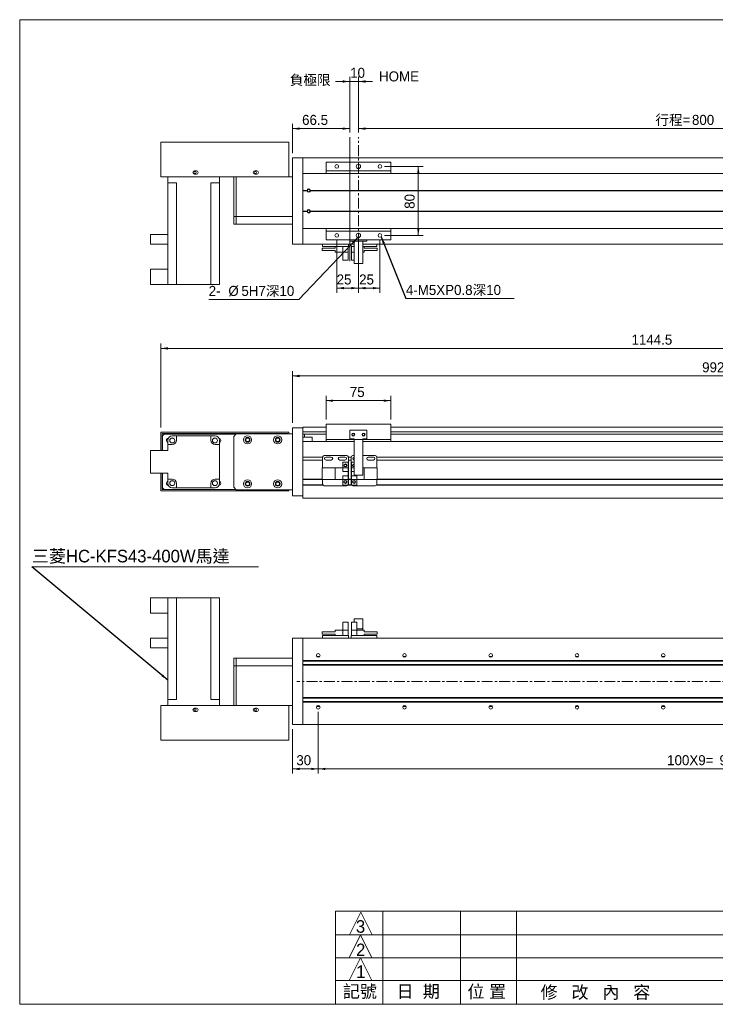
# Model space of a CAD drawing. Header units: millimetres. Extents: x 7 to 1627, y 5 to 1149.
# Tile 1 of 2: x 7 to 813, y 8 to 1149. Entities that reach past the tile are written whole.
import ezdxf

# ---------------------------------------------------------------- set-up
doc = ezdxf.new("R2010")
doc.units = ezdxf.units.MM
doc.linetypes.add('CENTERX2', pattern=[20.32, 12.7, -2.54, 2.54, -2.54])
doc.layers.add('BORDER', color=7, linetype='Continuous', lineweight=0)
doc.styles.add('SLDTEXTSTYLE0', font='swtxt.ttf', dxfattribs={"width": 0.993})
doc.styles.get("Standard").update_dxf_attribs({"font": 'swtxt.ttf'})
doc.dimstyles.new('SLDDIMSTYLE0', dxfattribs={"dimtxt": 11.379688, "dimasz": 8.25, "dimexe": 0, "dimexo": 0.0625, "dimgap": 2.844922, "dimtad": 1, "dimtoh": 1, "dimdec": 3, "dimzin": 12, "dimdsep": 46, "dimtxsty": 'SLDTEXTSTYLE0', "dimsah": 1, "dimcen": 0.09, "dimadec": 0, "dimazin": 0, "dimtfac": 1, "dimtdec": 3, "dimtofl": 0, "dimtmove": 0, "dimatfit": 3, "dimfxl": 0, "dimtolj": 1, "dimtzin": 12, "dimarcsym": 0})
doc.dimstyles.new('SLDDIMSTYLE1', dxfattribs={"dimtxt": 8.25, "dimasz": 8.25, "dimexe": 0, "dimexo": 0.0625, "dimgap": 2.0625, "dimtad": 0, "dimtih": 1, "dimtoh": 1, "dimdec": 0, "dimzin": 0, "dimdsep": 46, "dimtxsty": 'Standard', "dimsah": 1, "dimcen": 0.09, "dimadec": 0, "dimazin": 0, "dimtfac": 1, "dimtdec": 0, "dimtofl": 0, "dimtmove": 0, "dimatfit": 3, "dimfxl": 0, "dimtolj": 1, "dimtzin": 0, "dimarcsym": 0})

# ---------------------------------------------------------------- blocks, each defined once
blk = doc.blocks.new('*D2')
at = {"layer": 'BORDER'}
for p, q in [((361.8, 685.5), (361.8, 712.9)), ((436.8, 685.5), (436.8, 712.9)), ((361.8, 707.4), (436.8, 707.4))]:
    blk.add_line(p, q, dxfattribs=at)
for points in [[(361.8, 707.4), (370.1, 706), (370.1, 708.7)], [(436.8, 707.4), (428.6, 708.7), (428.6, 706)]]:
    blk.add_solid(points, dxfattribs=at)
at = {"layer": 'BORDER', "insert": (389.4, 723.2), "char_height": 11.64, "attachment_point": 1, "style": 'SLDTEXTSTYLE0'}
blk.add_mtext('75', dxfattribs=at)
blk = doc.blocks.new('*D3')
at = {"layer": 'BORDER'}
for p, q in [((322.8, 681.5), (322.8, 741.5)), ((322.8, 736), (1314.8, 736)), ((1314.8, 682.5), (1314.8, 741.5))]:
    blk.add_line(p, q, dxfattribs=at)
for points in [[(322.8, 736), (331.1, 734.6), (331.1, 737.4)], [(1314.8, 736), (1306.6, 737.4), (1306.6, 734.6)]]:
    blk.add_solid(points, dxfattribs=at)
at = {"layer": 'BORDER', "insert": (797.9, 751.9), "char_height": 11.64, "attachment_point": 1, "style": 'SLDTEXTSTYLE0'}
blk.add_mtext('992', dxfattribs=at)
blk = doc.blocks.new('*D4')
at = {"layer": 'BORDER'}
for p, q in [((170.3, 676.4), (170.3, 773.5)), ((1314.8, 768), (170.3, 768)), ((1314.8, 682.5), (1314.8, 773.5))]:
    blk.add_line(p, q, dxfattribs=at)
for points in [[(170.3, 768), (178.6, 766.6), (178.6, 769.4)], [(1314.8, 768), (1306.6, 769.4), (1306.6, 766.6)]]:
    blk.add_solid(points, dxfattribs=at)
at = {"layer": 'BORDER', "insert": (716, 783.9), "char_height": 11.64, "attachment_point": 1, "style": 'SLDTEXTSTYLE0'}
blk.add_mtext('1144.5', dxfattribs=at)
blk = doc.blocks.new('*D5')
at = {"layer": 'BORDER'}
for p, q in [((389.3, 1077.4), (372.8, 1077.4)), ((389.3, 1018.3), (389.3, 1082.9)), ((389.3, 1077.4), (399.3, 1077.4)), ((399.3, 1018.3), (399.3, 1082.9)), ((399.3, 1077.4), (415.8, 1077.4))]:
    blk.add_line(p, q, dxfattribs=at)
for points in [[(389.3, 1077.4), (381.1, 1078.8), (381.1, 1076)], [(399.3, 1077.4), (407.6, 1076), (407.6, 1078.8)]]:
    blk.add_solid(points, dxfattribs=at)
at = {"layer": 'BORDER', "insert": (389.8, 1093.3), "char_height": 11.64, "attachment_point": 1, "style": 'SLDTEXTSTYLE0'}
blk.add_mtext('10', dxfattribs=at)
blk = doc.blocks.new('*D6')
at = {"layer": 'BORDER'}
for p, q in [((322.8, 994.4), (322.8, 1028.3)), ((389.3, 1018.3), (389.3, 1028.3)), ((389.3, 1022.8), (322.8, 1022.8))]:
    blk.add_line(p, q, dxfattribs=at)
for points in [[(322.8, 1022.8), (331.1, 1021.4), (331.1, 1024.1)], [(389.3, 1022.8), (381.1, 1024.1), (381.1, 1021.4)]]:
    blk.add_solid(points, dxfattribs=at)
at = {"layer": 'BORDER', "insert": (334.1, 1038.7), "char_height": 11.64, "attachment_point": 1, "style": 'SLDTEXTSTYLE0'}
blk.add_mtext('66.5', dxfattribs=at)
blk = doc.blocks.new('*D7')
at = {"layer": 'BORDER'}
for p, q in [((399.3, 1018.3), (399.3, 1028.3)), ((1199.3, 1018.3), (1199.3, 1028.3)), ((399.3, 1022.8), (1199.3, 1022.8))]:
    blk.add_line(p, q, dxfattribs=at)
for points in [[(399.3, 1022.8), (407.6, 1021.4), (407.6, 1024.1)], [(1199.3, 1022.8), (1191.1, 1024.1), (1191.1, 1021.4)]]:
    blk.add_solid(points, dxfattribs=at)
at = {"layer": 'BORDER', "char_height": 11.64, "attachment_point": 1, "style": 'SLDTEXTSTYLE0'}
for s, insert in [('行程=', (743.7, 1038.7)), ('800', (786.1, 1038.7))]:
    blk.add_mtext(s, dxfattribs=dict(at, insert=insert))
blk = doc.blocks.new('*D8')
at = {"layer": 'BORDER'}
for p, q in [((374.3, 893.4), (374.3, 832.4)), ((399.3, 863.5), (399.3, 832.4)), ((374.3, 837.9), (399.3, 837.9))]:
    blk.add_line(p, q, dxfattribs=at)
for points in [[(374.3, 837.9), (382.6, 836.5), (382.6, 839.2)], [(399.3, 837.9), (391.1, 839.2), (391.1, 836.5)]]:
    blk.add_solid(points, dxfattribs=at)
at = {"layer": 'BORDER', "insert": (374.1, 853.7), "char_height": 11.64, "attachment_point": 1, "style": 'SLDTEXTSTYLE0'}
blk.add_mtext('25', dxfattribs=at)
blk = doc.blocks.new('*D10')
at = {"layer": 'BORDER'}
for p, q in [((399.3, 893.4), (399.3, 832.4)), ((424.3, 893.4), (424.3, 832.4)), ((424.3, 837.9), (399.3, 837.9))]:
    blk.add_line(p, q, dxfattribs=at)
for points in [[(399.3, 837.9), (407.6, 836.5), (407.6, 839.2)], [(424.3, 837.9), (416.1, 839.2), (416.1, 836.5)]]:
    blk.add_solid(points, dxfattribs=at)
at = {"layer": 'BORDER', "insert": (400.2, 853.7), "char_height": 11.64, "attachment_point": 1, "style": 'SLDTEXTSTYLE0'}
blk.add_mtext('25', dxfattribs=at)
blk = doc.blocks.new('*D11')
at = {"layer": 'BORDER'}
for p, q in [((429.8, 978.9), (474.3, 978.9)), ((468.8, 978.9), (468.8, 898.9)), ((429.8, 898.9), (474.3, 898.9))]:
    blk.add_line(p, q, dxfattribs=at)
for points in [[(468.8, 978.9), (467.4, 970.7), (470.2, 970.7)], [(468.8, 898.9), (470.2, 907.2), (467.4, 907.2)]]:
    blk.add_solid(points, dxfattribs=at)
at = {"layer": 'BORDER', "insert": (452.9, 929.8), "char_height": 11.64, "attachment_point": 1, "rotation": 90, "style": 'SLDTEXTSTYLE0'}
blk.add_mtext('80', dxfattribs=at)
blk = doc.blocks.new('SW_NOTE_2')
at = {"layer": 'BORDER', "color": 0}
for p, q in [((0, 0), (125.6, 0)), ((125.6, 0), (0, 0)), ((0, 0), (125.6, 0)), ((125.6, 0), (0, 0)), ((0, 0), (125.6, 0)), ((125.6, 0), (0, 0))]:
    blk.add_line(p, q, dxfattribs=at)
at = {"layer": 'BORDER', "color": 0, "insert": (0, 15.8, 102.6), "char_height": 11.642, "attachment_point": 1, "style": 'SLDTEXTSTYLE0'}
blk.add_mtext('4-M5XP0.8深10', dxfattribs=at)
blk = doc.blocks.new('SW_NOTE_3')
at = {"layer": 'BORDER', "color": 0}
for p, q in [((-104.6, 0), (0, 0)), ((0, 0), (-104.6, 0)), ((-104.6, 0), (0, 0)), ((0, 0), (-104.6, 0)), ((-104.6, 0), (0, 0)), ((0, 0), (-104.6, 0))]:
    blk.add_line(p, q, dxfattribs=at)
at = {"layer": 'BORDER', "color": 0, "char_height": 11.64, "attachment_point": 1, "style": 'SLDTEXTSTYLE0'}
for s, insert in [('2-', (-104.6, 15.8, 102.6)), ('%%c', (-81.8, 15.8, 102.6)), ('5H7深10', (-66.7, 15.8, 102.6))]:
    blk.add_mtext(s, dxfattribs=dict(at, insert=insert))
blk = doc.blocks.new('*D15')
at = {"layer": 'BORDER'}
for p, q in [((352.8, 346.5), (352.8, 275)), ((322.8, 326.5), (322.8, 275)), ((322.8, 280.5), (352.8, 280.5))]:
    blk.add_line(p, q, dxfattribs=at)
for points in [[(322.8, 280.5), (331.1, 279.1), (331.1, 281.8)], [(352.8, 280.5), (344.6, 281.8), (344.6, 279.1)]]:
    blk.add_solid(points, dxfattribs=at)
at = {"layer": 'BORDER', "insert": (327.4, 296.4), "char_height": 11.64, "attachment_point": 1, "style": 'SLDTEXTSTYLE0'}
blk.add_mtext('30', dxfattribs=at)
blk = doc.blocks.new('*D18')
at = {"layer": 'BORDER'}
for p, q in [((352.8, 346.5), (352.8, 275)), ((1252.8, 346.5), (1252.8, 275)), ((1252.8, 280.5), (352.8, 280.5))]:
    blk.add_line(p, q, dxfattribs=at)
for points in [[(352.8, 280.5), (361.1, 279.1), (361.1, 281.8)], [(1252.8, 280.5), (1244.6, 281.8), (1244.6, 279.1)]]:
    blk.add_solid(points, dxfattribs=at)
at = {"layer": 'BORDER', "char_height": 11.64, "attachment_point": 1, "style": 'SLDTEXTSTYLE0'}
for s, insert in [('100X9=', (757.3, 296.4)), ('900', (818, 296.4))]:
    blk.add_mtext(s, dxfattribs=dict(at, insert=insert))
blk = doc.blocks.new('SW_NOTE_5')
at = {"layer": 'BORDER', "color": 0}
for p, q in [((0, 0), (262.6, 0)), ((262.6, 0), (0, 0)), ((0, 0), (262.6, 0)), ((262.6, 0), (0, 0)), ((0, 0), (262.6, 0)), ((262.6, 0), (0, 0))]:
    blk.add_line(p, q, dxfattribs=at)
at = {"layer": 'BORDER', "color": 0, "insert": (0, 19.7, -79.1), "char_height": 14.552, "attachment_point": 1, "style": 'SLDTEXTSTYLE0'}
blk.add_mtext('三菱HC-KFS43-400W馬達', dxfattribs=at)

msp = doc.modelspace()

# ---------------------------------------------------------------- linework, layer by layer
at = {"color": 7, "linetype": 'Continuous', "lineweight": 15}
for p, q in [((170.3056, 1006.9305), (170.3056, 966.9305)), ((170.3056, 1006.9305), (318.7056, 1006.9305)), ((318.7056, 1006.9305), (318.7056, 966.9305)), ((322.8056, 988.9305), (334.8056, 988.9305)), ((322.8056, 983.9305), (322.8056, 988.9305)), ((322.8056, 893.9305), (322.8056, 983.9305)), ((334.8056, 988.9305), (334.8056, 983.9305)), ((1299.8056, 988.9305), (334.8056, 988.9305)), ((334.8056, 893.9305), (334.8056, 983.9305)), ((436.8056, 983.9305), (361.8056, 983.9305)), ((361.8056, 983.9305), (361.8056, 973.9305)), ((436.8056, 973.9305), (436.8056, 983.9305)), ((211.5056, 973.9305), (209.5056, 973.9305)), ((281.5056, 973.9305), (279.5056, 973.9305)), ((335.0556, 970.9305), (1313.5556, 970.9305)), ((335.0556, 970.7615), (335.0556, 970.9305)), ((335.0556, 970.7615), (335.0556, 961.2985)), ((361.8056, 973.9305), (436.8056, 973.9305)), ((361.8056, 973.9305), (361.8056, 970.9305)), ((436.8056, 970.9305), (436.8056, 973.9305)), ((170.3056, 966.9305), (318.7056, 966.9305)), ((178.3056, 959.9305), (178.3056, 966.9305)), ((183.3056, 959.9305), (178.3056, 959.9305)), ((178.3056, 959.9305), (178.3056, 841.9305)), ((183.3056, 959.9305), (188.3056, 959.9305)), ((188.3056, 959.9305), (188.3056, 841.9305)), ((209.5056, 969.9305), (211.5056, 969.9305)), ((233.3056, 959.9305), (228.3056, 959.9305)), ((228.3056, 959.9305), (228.3056, 841.9305)), ((238.3056, 959.9305), (233.3056, 959.9305)), ((238.3056, 966.9305), (238.3056, 959.9305)), ((238.3056, 959.9305), (238.3056, 841.9305)), ((254.8056, 920.9305), (254.8056, 966.9305)), ((257.8056, 966.9305), (257.8056, 920.9305)), ((279.5056, 969.9305), (281.5056, 969.9305)), ((318.7056, 966.9305), (322.8056, 966.9305)), ((335.0556, 969.9305), (334.8056, 969.9305)), ((335.0556, 968.9305), (334.8056, 968.9305)), ((334.8056, 967.9305), (335.0556, 967.9305)), ((335.0556, 966.9305), (334.8056, 966.9305)), ((335.0556, 958.6518), (335.0556, 961.2985)), ((334.8056, 954.9305), (335.0556, 954.9305)), ((334.8056, 954.4305), (335.0556, 954.4305)), ((335.0556, 958.6518), (335.0556, 951.1805)), ((335.0556, 951.1805), (339.8213, 951.1805)), ((335.0556, 950.9305), (335.0556, 951.1805)), ((335.0556, 950.9305), (339.8056, 950.9305)), ((335.0556, 950.6805), (335.0556, 950.9305)), ((335.0556, 950.6805), (339.8213, 950.6805)), ((335.0556, 950.6805), (335.0556, 927.1805)), ((343.7899, 951.1805), (1304.8213, 951.1805)), ((343.7899, 950.6805), (1304.8213, 950.6805)), ((343.8056, 950.9305), (1304.8056, 950.9305)), ((335.0556, 927.1805), (339.8213, 927.1805)), ((335.0556, 926.9305), (335.0556, 927.1805)), ((335.0556, 926.9305), (339.8056, 926.9305)), ((335.0556, 926.6805), (335.0556, 926.9305)), ((335.0556, 926.6805), (339.8213, 926.6805)), ((335.0556, 926.6805), (335.0556, 919.2093)), ((343.7899, 927.1805), (1304.8213, 927.1805)), ((343.7899, 926.6805), (1304.8213, 926.6805)), ((343.8056, 926.9305), (1304.8056, 926.9305)), ((254.8056, 911.9305), (254.8056, 920.9305)), ((254.8056, 920.9305), (257.8056, 920.9305)), ((257.8056, 920.9305), (254.8056, 920.9305)), ((257.8056, 920.9305), (257.8056, 911.9305)), ((322.8056, 920.9305), (257.8056, 920.9305)), ((322.8056, 920.9305), (257.8056, 920.9305)), ((335.0556, 923.4305), (334.8056, 923.4305)), ((335.0556, 922.9305), (334.8056, 922.9305)), ((335.0556, 916.5625), (335.0556, 919.2093)), ((335.0556, 916.5625), (335.0556, 907.0995)), ((257.8056, 911.9305), (254.8056, 911.9305)), ((322.8056, 911.9305), (257.8056, 911.9305)), ((334.8056, 910.9305), (335.0556, 910.9305)), ((335.0556, 909.9305), (334.8056, 909.9305)), ((335.0556, 908.9305), (334.8056, 908.9305)), ((335.0556, 907.9305), (334.8056, 907.9305)), ((335.0556, 906.9305), (335.0556, 907.0995)), ((1313.5556, 906.9305), (335.0556, 906.9305)), ((361.8056, 906.9305), (361.8056, 903.9305)), ((436.8056, 903.9305), (361.8056, 903.9305)), ((361.8056, 903.9305), (361.8056, 893.9305)), ((436.8056, 903.9305), (436.8056, 906.9305)), ((436.8056, 893.9305), (436.8056, 903.9305)), ((158.3056, 888.9305), (158.3056, 899.9305)), ((158.3056, 899.9305), (178.3056, 899.9305)), ((322.8056, 888.9305), (322.8056, 893.9305)), ((334.8056, 893.9305), (334.8056, 888.9305)), ((361.8056, 893.9305), (436.8056, 893.9305)), ((389.3056, 892.4305), (389.3056, 893.9305)), ((389.8056, 892.4305), (389.3056, 892.4305)), ((389.8056, 892.4305), (408.8056, 892.4305)), ((394.3056, 866.4305), (394.3056, 892.4305)), ((404.3056, 866.4305), (404.3056, 892.4305)), ((409.3056, 892.4305), (408.8056, 892.4305)), ((409.3056, 893.9305), (409.3056, 892.4305)), ((158.3056, 888.9305), (178.3056, 888.9305)), ((334.8056, 888.9305), (322.8056, 888.9305)), ((394.3056, 888.9305), (334.8056, 888.9305)), ((357.4306, 881.3419), (357.4306, 884.185)), ((357.4306, 884.185), (372.4306, 884.185)), ((357.4306, 881.3419), (372.4306, 881.3419)), ((357.8056, 885.9305), (357.8056, 888.9305)), ((359.8056, 885.9305), (357.8056, 885.9305)), ((359.8056, 885.9305), (385.8056, 885.9305)), ((372.4306, 885.9305), (372.4306, 884.185)), ((372.4306, 881.3419), (372.4306, 879.7305)), ((381.1806, 879.7305), (372.4306, 879.7305)), ((381.1806, 885.9305), (381.1806, 879.7305)), ((381.1806, 879.7305), (387.4306, 879.7305)), ((381.1806, 870.4305), (381.1806, 879.7305)), ((387.8056, 885.9305), (385.8056, 885.9305)), ((387.4306, 879.7305), (387.4306, 885.9305)), ((387.4306, 879.7305), (387.4306, 870.4305)), ((387.8056, 888.9305), (387.8056, 885.9305)), ((390.8056, 885.9305), (390.8056, 888.9305)), ((392.8056, 885.9305), (390.8056, 885.9305)), ((391.1806, 885.9305), (391.1806, 879.7305)), ((394.3056, 879.7305), (391.1806, 879.7305)), ((391.1806, 870.4305), (391.1806, 879.7305)), ((394.3056, 885.9305), (392.8056, 885.9305)), ((1299.8056, 888.9305), (404.3056, 888.9305)), ((418.8056, 885.9305), (404.3056, 885.9305)), ((404.3056, 879.7305), (406.1806, 879.7305)), ((406.1806, 885.9305), (406.1806, 884.185)), ((421.1806, 884.185), (406.1806, 884.185)), ((421.1806, 881.3419), (406.1806, 881.3419)), ((406.1806, 881.3419), (406.1806, 879.7305)), ((420.8056, 885.9305), (418.8056, 885.9305)), ((420.8056, 888.9305), (420.8056, 885.9305)), ((421.1806, 884.185), (421.1806, 881.3419)), ((381.1806, 870.4305), (387.4306, 870.4305)), ((394.3056, 870.4305), (391.1806, 870.4305)), ((158.3056, 841.9305), (158.3056, 859.9305)), ((158.3056, 859.9305), (178.3056, 859.9305)), ((404.3056, 866.4305), (394.3056, 866.4305)), ((158.3056, 841.9305), (178.3056, 841.9305)), ((178.3056, 841.9305), (183.3056, 841.9305)), ((183.3056, 841.9305), (188.3056, 841.9305)), ((188.3056, 841.9305), (228.3056, 841.9305)), ((233.3056, 841.9305), (228.3056, 841.9305)), ((238.3056, 841.9305), (233.3056, 841.9305)), ((322.8056, 675.9903), (334.8056, 675.9903)), ((322.8056, 670.9903), (322.8056, 675.9903)), ((334.8056, 675.9903), (334.8056, 670.9903)), ((335.0556, 676.6403), (361.8056, 676.6403)), ((335.0556, 676.2837), (335.0556, 676.6403)), ((335.0556, 676.2837), (335.0556, 672.7227)), ((361.8056, 679.9903), (436.8056, 679.9903)), ((361.8056, 679.9903), (361.8056, 662.4903)), ((436.8056, 662.4903), (436.8056, 679.9903)), ((436.8056, 676.6403), (1313.5556, 676.6403)), ((170.3056, 649.4903), (170.3056, 670.8903)), ((170.3056, 670.8903), (318.7056, 670.8903)), ((171.9056, 669.2903), (317.7056, 669.2903)), ((171.9056, 649.4903), (171.9056, 669.2903)), ((174.3056, 668.4903), (172.3056, 666.4903)), ((172.3056, 649.4903), (172.3056, 666.4903)), ((257.3056, 668.4903), (174.3056, 668.4903)), ((182.6362, 663.989), (184.4774, 663.989)), ((183.3056, 666.4903), (188.3056, 666.4903)), ((188.3056, 661.4903), (188.3056, 666.4903)), ((188.3056, 666.4903), (228.3056, 666.4903)), ((228.3056, 661.4903), (228.3056, 666.4903)), ((233.3056, 666.4903), (228.3056, 666.4903)), ((232.1337, 663.989), (233.9749, 663.989)), ((257.8056, 668.9903), (254.8056, 665.9903)), ((254.8056, 665.9903), (254.8056, 606.9903)), ((322.8056, 668.9903), (257.8056, 668.9903)), ((317.7056, 669.2903), (317.7056, 668.9903)), ((318.7056, 670.8903), (318.7056, 668.9903)), ((322.8056, 601.9903), (322.8056, 670.9903)), ((334.8056, 601.9903), (334.8056, 670.9903)), ((345.8056, 664.9903), (334.8056, 664.9903)), ((335.0556, 672.4528), (335.0556, 672.7227)), ((335.0556, 672.4528), (335.0556, 671.1403)), ((361.8056, 671.1403), (335.0556, 671.1403)), ((335.0556, 668.9903), (335.0556, 671.1403)), ((335.0556, 668.4903), (335.0556, 668.9903)), ((361.8056, 668.4903), (335.0556, 668.4903)), ((336.8056, 664.9903), (336.8056, 668.4903)), ((345.8056, 664.9903), (345.8056, 659.9903)), ((361.8056, 662.4903), (394.3056, 662.4903)), ((361.8056, 662.4903), (361.8056, 659.9903)), ((389.3056, 663.4903), (389.3056, 672.4903)), ((389.8056, 672.9903), (408.8056, 672.9903)), ((389.8056, 662.9903), (394.3056, 662.9903)), ((394.3056, 662.4903), (394.3056, 662.9903)), ((404.3056, 662.4903), (394.3056, 662.4903)), ((394.3056, 662.4903), (394.3056, 620.9903)), ((404.3056, 662.9903), (408.8056, 662.9903)), ((404.3056, 662.4903), (404.3056, 662.9903)), ((404.3056, 620.9903), (404.3056, 662.4903)), ((404.3056, 662.4903), (436.8056, 662.4903)), ((409.3056, 663.4903), (409.3056, 672.4903)), ((1313.5556, 671.1403), (436.8056, 671.1403)), ((1313.5556, 668.4903), (436.8056, 668.4903)), ((436.8056, 662.4903), (436.8056, 659.9903)), ((178.3056, 661.4903), (178.3056, 656.4903)), ((178.3056, 656.4903), (178.3056, 649.4903)), ((178.3056, 656.4903), (183.3056, 656.4903)), ((184.4774, 658.489), (182.6362, 658.489)), ((233.9749, 658.489), (232.1337, 658.489)), ((238.3056, 656.4903), (233.3056, 656.4903)), ((238.3056, 661.4903), (238.3056, 656.4903)), ((238.3056, 616.4903), (238.3056, 656.4903)), ((394.3056, 659.9903), (334.8056, 659.9903)), ((334.8056, 654.9903), (334.8056, 641.9903)), ((1299.8056, 659.9903), (404.3056, 659.9903)), ((158.3056, 623.4903), (158.3056, 649.4903)), ((158.3056, 649.4903), (178.3056, 649.4903)), ((357.8213, 641.9903), (334.8056, 641.9903)), ((357.8056, 629.4903), (357.8056, 641.7403)), ((359.8056, 643.7403), (385.8056, 643.7403)), ((361.8056, 641.9903), (367.8056, 641.9903)), ((383.8056, 641.9903), (377.8056, 641.9903)), ((390.8213, 641.9903), (387.7899, 641.9903)), ((387.8056, 610.7403), (387.8056, 641.7403)), ((390.8056, 641.7403), (390.8056, 610.7403)), ((394.3056, 643.7403), (392.8056, 643.7403)), ((418.8056, 643.7403), (404.3056, 643.7403)), ((410.8056, 641.9903), (416.8056, 641.9903)), ((1177.8213, 641.9903), (420.7899, 641.9903)), ((420.8056, 641.7403), (420.8056, 629.4903)), ((334.8056, 638.4903), (334.8056, 616.4903)), ((357.8056, 638.4903), (334.8056, 638.4903)), ((357.4306, 629.4903), (357.4306, 615.9903)), ((357.4306, 629.4903), (372.4306, 629.4903)), ((361.8056, 638.4903), (367.8056, 638.4903)), ((372.4306, 629.4903), (372.4306, 615.9903)), ((381.1806, 629.4903), (372.4306, 629.4903)), ((383.8056, 638.4903), (377.8056, 638.4903)), ((381.1806, 629.4903), (381.1806, 635.9903)), ((381.1806, 635.9903), (387.4306, 635.9903)), ((381.1806, 629.4903), (387.4306, 629.4903)), ((381.1806, 629.4903), (381.1806, 625.2403)), ((387.4306, 635.9903), (387.4306, 629.4903)), ((387.4306, 625.2403), (387.4306, 629.4903)), ((390.8056, 638.4903), (387.8056, 638.4903)), ((394.3056, 635.9903), (391.1806, 635.9903)), ((391.1806, 629.4903), (391.1806, 635.9903)), ((394.3056, 629.4903), (391.1806, 629.4903)), ((391.1806, 629.4903), (391.1806, 625.2403)), ((404.3056, 629.4903), (406.1806, 629.4903)), ((406.1806, 615.9903), (406.1806, 629.4903)), ((421.1806, 629.4903), (406.1806, 629.4903)), ((410.8056, 638.4903), (416.8056, 638.4903)), ((1177.8056, 638.4903), (420.8056, 638.4903)), ((421.1806, 615.9903), (421.1806, 629.4903)), ((158.3056, 623.4903), (178.3056, 623.4903)), ((170.3056, 602.8903), (170.3056, 623.4903)), ((171.9056, 604.4903), (171.9056, 623.4903)), ((172.3056, 606.4903), (172.3056, 623.4903)), ((178.3056, 623.4903), (178.3056, 616.4903)), ((178.3056, 616.4903), (183.3056, 616.4903)), ((178.3056, 611.4903), (178.3056, 616.4903)), ((238.3056, 616.4903), (233.3056, 616.4903)), ((238.3056, 611.4903), (238.3056, 616.4903)), ((357.4306, 616.4903), (334.8056, 616.4903)), ((381.1806, 625.2403), (387.4306, 625.2403)), ((381.1806, 620.2403), (381.1806, 615.9903)), ((381.1806, 620.2403), (387.4306, 620.2403)), ((387.4306, 625.2403), (387.4306, 620.2403)), ((387.4306, 615.9903), (387.4306, 620.2403)), ((390.8056, 616.4903), (387.8056, 616.4903)), ((394.3056, 625.2403), (391.1806, 625.2403)), ((391.1806, 620.2403), (391.1806, 625.2403)), ((391.1806, 620.2403), (391.1806, 615.9903)), ((397.4306, 620.2403), (391.1806, 620.2403)), ((404.3056, 620.9903), (394.3056, 620.9903)), ((397.4306, 615.9903), (397.4306, 620.2403)), ((1177.4306, 616.4903), (421.1806, 616.4903)), ((172.3056, 606.4903), (174.3056, 604.4903)), ((182.6362, 614.4916), (184.4774, 614.4916)), ((184.4774, 608.9916), (182.6362, 608.9916)), ((183.3056, 606.4903), (188.3056, 606.4903)), ((188.3056, 611.4903), (188.3056, 606.4903)), ((228.3056, 606.4903), (188.3056, 606.4903)), ((228.3056, 611.4903), (228.3056, 606.4903)), ((233.3056, 606.4903), (228.3056, 606.4903)), ((232.1337, 614.4916), (233.9749, 614.4916)), ((233.9749, 608.9916), (232.1337, 608.9916)), ((254.8056, 606.9903), (257.8056, 603.9903)), ((357.4306, 615.9903), (334.8056, 615.9903)), ((357.9515, 609.9903), (334.8056, 609.9903)), ((358.2443, 609.4903), (334.8056, 609.4903)), ((334.8056, 609.4903), (334.8056, 599.4903)), ((357.4306, 615.9903), (372.4306, 615.9903)), ((357.8056, 610.7403), (357.8056, 615.9903)), ((359.8056, 608.7403), (385.8056, 608.7403)), ((381.1806, 615.9903), (372.4306, 615.9903)), ((381.1806, 615.9903), (387.4306, 615.9903)), ((381.1806, 615.9903), (381.1806, 609.4903)), ((381.1806, 609.4903), (387.4306, 609.4903)), ((387.4306, 615.9903), (387.4306, 609.4903)), ((391.1806, 609.4903), (387.4306, 609.4903)), ((390.9515, 609.9903), (387.6596, 609.9903)), ((390.8056, 615.9903), (387.8056, 615.9903)), ((397.4306, 615.9903), (391.1806, 615.9903)), ((391.1806, 609.4903), (391.1806, 615.9903)), ((397.4306, 609.4903), (391.1806, 609.4903)), ((418.8056, 608.7403), (392.8056, 608.7403)), ((397.4306, 615.9903), (406.1806, 615.9903)), ((397.4306, 615.9903), (397.4306, 609.4903)), ((421.1806, 615.9903), (406.1806, 615.9903)), ((1178.2443, 609.4903), (420.3668, 609.4903)), ((1177.9516, 609.9903), (420.6596, 609.9903)), ((420.8056, 615.9903), (420.8056, 610.7403)), ((1177.4306, 615.9903), (421.1806, 615.9903)), ((318.7056, 602.8903), (170.3056, 602.8903)), ((257.3056, 604.4903), (171.9056, 604.4903)), ((257.3056, 604.4903), (174.3056, 604.4903)), ((257.8056, 603.9903), (322.8056, 603.9903)), ((318.7056, 603.9903), (318.7056, 602.8903)), ((322.8056, 596.9903), (322.8056, 601.9903)), ((334.8056, 596.9903), (322.8056, 596.9903)), ((334.8056, 599.4903), (334.8056, 594.4903)), ((1299.8056, 594.4903), (334.8056, 594.4903)), ((158.3056, 460.9758), (158.3056, 478.9758)), ((158.3056, 478.9758), (178.3056, 478.9758)), ((178.3056, 360.9758), (178.3056, 478.9758)), ((178.3056, 478.9758), (183.3056, 478.9758)), ((183.3056, 478.9758), (188.3056, 478.9758)), ((188.3056, 360.9758), (188.3056, 478.9758)), ((228.3056, 478.9758), (188.3056, 478.9758)), ((228.3056, 360.9758), (228.3056, 478.9758)), ((233.3056, 478.9758), (228.3056, 478.9758)), ((238.3056, 478.9758), (233.3056, 478.9758)), ((238.3056, 360.9758), (238.3056, 478.9758)), ((158.3056, 460.9758), (178.3056, 460.9758)), ((381.1806, 450.4758), (387.4306, 450.4758)), ((381.1806, 441.1758), (381.1806, 450.4758)), ((387.4306, 450.4758), (387.4306, 441.1758)), ((397.4306, 450.4758), (391.1806, 450.4758)), ((391.1806, 441.1758), (391.1806, 450.4758)), ((404.3056, 454.4758), (394.3056, 454.4758)), ((394.3056, 454.4758), (394.3056, 450.4758)), ((397.4306, 450.4758), (397.4306, 441.1758)), ((404.3056, 443.4758), (404.3056, 454.4758)), ((357.4306, 436.7213), (357.4306, 439.5644)), ((357.4306, 439.5644), (372.4306, 439.5644)), ((357.4306, 436.7213), (372.4306, 436.7213)), ((357.8056, 431.9758), (357.8056, 434.9758)), ((357.8056, 434.9758), (359.8056, 434.9758)), ((359.8056, 434.9758), (385.8056, 434.9758)), ((372.4306, 439.5644), (372.4306, 441.1758)), ((381.1806, 441.1758), (372.4306, 441.1758)), ((372.4306, 434.9758), (372.4306, 436.7213)), ((381.1806, 441.1758), (387.4306, 441.1758)), ((381.1806, 434.9758), (381.1806, 441.1758)), ((385.8056, 434.9758), (387.3668, 434.9758)), ((387.3668, 434.9758), (387.4306, 434.9758)), ((387.4306, 434.9758), (387.4306, 441.1758)), ((387.4306, 434.9758), (387.8056, 434.9758)), ((387.8056, 434.9758), (387.8056, 431.9758)), ((390.8056, 431.9758), (390.8056, 434.9758)), ((390.8056, 434.9758), (391.1806, 434.9758)), ((397.4306, 441.1758), (391.1806, 441.1758)), ((391.1806, 441.1758), (391.1806, 434.9758)), ((391.2443, 434.9758), (391.1806, 434.9758)), ((391.2443, 434.9758), (392.8056, 434.9758)), ((418.8056, 434.9758), (392.8056, 434.9758)), ((403.8056, 442.9758), (397.4306, 442.9758)), ((397.4306, 434.9758), (397.4306, 441.1758)), ((397.4306, 441.1758), (406.1806, 441.1758)), ((404.3056, 441.1758), (404.3056, 443.4758)), ((406.1806, 439.5644), (406.1806, 441.1758)), ((421.1806, 439.5644), (406.1806, 439.5644)), ((421.1806, 436.7213), (406.1806, 436.7213)), ((406.1806, 434.9758), (406.1806, 436.7213)), ((418.8056, 434.9758), (420.8056, 434.9758)), ((420.8056, 434.9758), (420.8056, 431.9758)), ((421.1806, 439.5644), (421.1806, 436.7213)), ((158.3056, 420.9758), (158.3056, 431.9758)), ((158.3056, 431.9758), (178.3056, 431.9758)), ((322.8056, 431.9758), (334.8056, 431.9758)), ((322.8056, 426.9758), (322.8056, 431.9758)), ((322.8056, 336.9758), (322.8056, 426.9758)), ((1299.8056, 431.9758), (334.8056, 431.9758)), ((334.8056, 431.9758), (334.8056, 426.9758)), ((334.8056, 406.0758), (334.8056, 426.9758)), ((158.3056, 420.9758), (178.3056, 420.9758)), ((350.959, 410.9758), (354.6522, 410.9758)), ((450.959, 410.9758), (454.6522, 410.9758)), ((550.959, 410.9758), (554.6522, 410.9758)), ((650.959, 410.9758), (654.6522, 410.9758)), ((750.959, 410.9758), (754.6522, 410.9758)), ((254.8056, 399.9758), (254.8056, 408.9758)), ((254.8056, 408.9758), (257.8056, 408.9758)), ((257.8056, 399.9758), (254.8056, 399.9758)), ((254.8056, 353.9758), (254.8056, 399.9758)), ((254.8056, 399.9758), (257.8056, 399.9758)), ((257.8056, 408.9758), (257.8056, 399.9758)), ((257.8056, 408.9758), (322.8056, 408.9758)), ((257.8056, 399.9758), (322.8056, 399.9758)), ((257.8056, 399.9758), (257.8056, 353.9758)), ((257.8056, 399.9758), (322.8056, 399.9758)), ((1299.8056, 406.0758), (334.8056, 406.0758)), ((334.8056, 406.0758), (334.8056, 405.4758)), ((1299.8056, 405.4758), (334.8056, 405.4758)), ((334.8056, 405.4758), (334.8056, 401.4758)), ((1299.8056, 401.4758), (334.8056, 401.4758)), ((334.8056, 401.4758), (334.8056, 400.8758)), ((334.8056, 400.8758), (1299.8056, 400.8758)), ((334.8056, 363.0758), (334.8056, 400.8758)), ((318.7056, 353.9758), (170.3056, 353.9758)), ((170.3056, 313.9758), (170.3056, 353.9758)), ((178.3056, 353.9758), (178.3056, 360.9758)), ((178.3056, 360.9758), (183.3056, 360.9758)), ((183.3056, 360.9758), (188.3056, 360.9758)), ((233.3056, 360.9758), (228.3056, 360.9758)), ((233.3056, 360.9758), (238.3056, 360.9758)), ((238.3056, 360.9758), (238.3056, 353.9758)), ((318.7056, 313.9758), (318.7056, 353.9758)), ((322.8056, 353.9758), (318.7056, 353.9758)), ((1299.8056, 363.0758), (334.8056, 363.0758)), ((334.8056, 363.0758), (334.8056, 362.4758)), ((1299.8056, 362.4758), (334.8056, 362.4758)), ((334.8056, 362.4758), (334.8056, 358.4758)), ((1299.8056, 358.4758), (334.8056, 358.4758)), ((334.8056, 358.4758), (334.8056, 357.8758)), ((334.8056, 357.8758), (1299.8056, 357.8758)), ((334.8056, 336.9758), (334.8056, 357.8758)), ((209.5056, 350.9758), (211.5056, 350.9758)), ((211.5056, 346.9758), (209.5056, 346.9758)), ((279.5056, 350.9758), (281.5056, 350.9758)), ((281.5056, 346.9758), (279.5056, 346.9758)), ((354.6522, 352.9758), (350.959, 352.9758)), ((454.6522, 352.9758), (450.959, 352.9758)), ((554.6522, 352.9758), (550.959, 352.9758)), ((654.6522, 352.9758), (650.959, 352.9758)), ((754.6522, 352.9758), (750.959, 352.9758)), ((322.8056, 331.9758), (322.8056, 336.9758)), ((334.8056, 331.9758), (322.8056, 331.9758)), ((334.8056, 336.9758), (334.8056, 331.9758)), ((1299.8056, 331.9758), (334.8056, 331.9758)), ((318.7056, 313.9758), (170.3056, 313.9758))]:
    msp.add_line(p, q, dxfattribs=at)
for centre, radius in [((209.8056, 971.9305), 1.3), ((279.8056, 971.9305), 1.3), ((374.3056, 978.9305), 2.1), ((399.3056, 978.9305), 2.5), ((424.3056, 978.9305), 2.1), ((341.8056, 950.9305), 1.3), ((341.8056, 926.9305), 1.3), ((374.3056, 898.9305), 2.1), ((399.3056, 898.9305), 2.5), ((424.3056, 898.9305), 2.1), ((183.5568, 661.239), 2.9), ((233.0543, 661.239), 2.9), ((270.8056, 661.9903), 4.75), ((270.8056, 661.9903), 2.75), ((270.8056, 661.9903), 2.1), ((305.8056, 661.9903), 4.75), ((305.8056, 661.9903), 2.75), ((305.8056, 661.9903), 2.1), ((393.3056, 667.9903), 1.75), ((393.3056, 667.9903), 1.3), ((405.3056, 667.9903), 1.75), ((405.3056, 667.9903), 1.3), ((384.3056, 632.2403), 1.75), ((384.3056, 632.2403), 1.3), ((183.5568, 611.7416), 2.9), ((233.0543, 611.7416), 2.9), ((270.8056, 610.9903), 4.75), ((270.8056, 610.9903), 2.75), ((270.8056, 610.9903), 2.1), ((305.8056, 610.9903), 4.75), ((305.8056, 610.9903), 2.75), ((305.8056, 610.9903), 2.1), ((384.3056, 613.2403), 1.75), ((384.3056, 613.2403), 1.3), ((394.3056, 613.2403), 1.75), ((394.3056, 613.2403), 1.3), ((352.8056, 411.9758), 2.1), ((452.8056, 411.9758), 2.1), ((552.8056, 411.9758), 2.1), ((652.8056, 411.9758), 2.1), ((752.8056, 411.9758), 2.1), ((352.8056, 351.9758), 2.1), ((452.8056, 351.9758), 2.1), ((552.8056, 351.9758), 2.1), ((652.8056, 351.9758), 2.1), ((752.8056, 351.9758), 2.1), ((209.8056, 348.9758), 1.3), ((279.8056, 348.9758), 1.3)]:
    msp.add_circle(centre, radius, dxfattribs=at)
for centre, radius, start, end in [((209.5056, 971.9305), 2, 90, 270), ((211.5056, 971.9305), 2, 270, 90), ((279.5056, 971.9305), 2, 90, 270), ((281.5056, 971.9305), 2, 270, 90), ((341.8056, 950.9305), 2, 172.8192442, 180), ((341.8056, 950.9305), 2, 180, 187.1807558), ((341.8056, 950.9305), 2, 7.1807558, 172.8192442), ((341.8056, 950.9305), 2, 187.1807558, 352.8192442), ((341.8056, 950.9305), 2, 0, 7.1807558), ((341.8056, 950.9305), 2, 352.8192442, 0), ((341.8056, 926.9305), 2, 172.8192442, 180), ((341.8056, 926.9305), 2, 180, 187.1807558), ((341.8056, 926.9305), 2, 7.1807558, 172.8192442), ((341.8056, 926.9305), 2, 187.1807558, 352.8192442), ((341.8056, 926.9305), 2, 0, 7.1807558), ((341.8056, 926.9305), 2, 352.8192442, 0), ((179.5568, 661.239), 2.75, 103.083726, 242.9347696), ((183.3056, 661.4903), 5, 90, 180), ((233.3056, 661.4903), 5, 0, 90), ((237.0543, 661.239), 2.75, 297.0652304, 76.916274), ((337.8056, 671.4903), 3, 156.4435357, 180), ((389.8056, 672.4903), 0.5, 90, 180), ((389.8056, 663.4903), 0.5, 180, 270), ((408.8056, 672.4903), 0.5, 0, 90), ((408.8056, 663.4903), 0.5, 270, 0), ((183.3056, 661.4903), 5, 270, 0), ((233.3056, 661.4903), 5, 180, 270), ((359.8056, 641.7403), 2, 90, 180), ((361.8056, 640.2403), 1.75, 90, 270), ((367.8056, 640.2403), 1.75, 270, 90), ((377.8056, 640.2403), 1.75, 90, 270), ((383.8056, 640.2403), 1.75, 270, 90), ((385.8056, 641.7403), 2, 0, 90), ((392.8056, 641.7403), 2, 90, 180), ((394.8056, 640.2403), 1.75, 106.6015496, 253.3984504), ((410.8056, 640.2403), 1.75, 90, 270), ((416.8056, 640.2403), 1.75, 270, 90), ((418.8056, 641.7403), 2, 0, 90), ((394.3056, 632.2403), 1.75, 90, 270), ((394.3056, 632.2403), 1.3, 90, 270), ((183.3056, 611.4903), 5, 0, 90), ((233.3056, 611.4903), 5, 90, 180), ((179.5568, 611.7416), 2.75, 117.0652304, 256.916274), ((183.3056, 611.4903), 5, 180, 270), ((233.3056, 611.4903), 5, 270, 0), ((237.0543, 611.7416), 2.75, 283.083726, 62.9347696), ((359.8056, 610.7403), 2, 180, 270), ((385.8056, 610.7403), 2, 270, 321.3178125), ((385.8056, 610.7403), 2, 324.3409123, 0), ((392.8056, 610.7403), 2, 180, 215.6590877), ((392.8056, 610.7403), 2, 218.6821875, 270), ((418.8056, 610.7403), 2, 270, 0), ((403.8056, 443.4758), 0.5, 270, 0), ((209.5056, 348.9758), 2, 90, 270), ((211.5056, 348.9758), 2, 270, 90), ((279.5056, 348.9758), 2, 90, 270), ((281.5056, 348.9758), 2, 270, 90)]:
    msp.add_arc(centre, radius, start, end, dxfattribs=at)
at = {"layer": 'BORDER', "color": 7}
for p, q in [((1626.6821, 1149.054), (6.6535, 1149.054)), ((6.6535, 1149.054), (6.6535, 7.5711)), ((372.8622, 115.4965), (966.8622, 115.4965)), ((402.0903, 114.4592), (388.8589, 87.9965)), ((415.3216, 87.9965), (402.0903, 114.4592)), ((372.8622, 87.9965), (966.8622, 87.9965)), ((401.8187, 87.9965), (388.5873, 61.5338)), ((388.8589, 87.9965), (415.3216, 87.9965)), ((415.05, 61.5338), (401.8187, 87.9965)), ((372.8622, 61.5338), (966.8622, 61.5338)), ((401.8187, 61.5338), (388.5873, 35.0711)), ((388.5873, 61.5338), (415.05, 61.5338)), ((415.05, 35.0711), (401.8187, 61.5338)), ((372.8622, 35.0711), (966.8622, 35.0711)), ((388.5873, 35.0711), (415.05, 35.0711)), ((6.6535, 7.5711), (1626.6821, 7.5711))]:
    msp.add_line(p, q, dxfattribs=at)
at = {"layer": 'BORDER'}
for p, q in [((389.3056, 869.0399), (389.3056, 1012.7654)), ((372.8622, 115.4965), (372.8622, 7.5711)), ((427.8622, 115.4965), (427.8622, 7.5711)), ((517.8687, 115.4965), (517.8687, 7.5711)), ((582.803, 115.4965), (582.803, 7.5711))]:
    msp.add_line(p, q, dxfattribs=at)
at = {"layer": 'BORDER', "linetype": 'CENTERX2'}
msp.add_line((399.3056, 869.0399), (399.3056, 1012.7654), dxfattribs=at)
at = {"layer": 'BORDER', "linetype": 'CENTERX2', "lineweight": 0}
msp.add_line((1306.8187, 381.9758), (327.994, 381.9758), dxfattribs=at)

# ---------------------------------------------------------------- block references
at = {"layer": 'BORDER'}
for name, p in [('SW_NOTE_3', (330.4085, 824.6426)), ('SW_NOTE_2', (454.4206, 825.7684)), ('SW_NOTE_5', (20.8661, 514.7616))]:
    msp.add_blockref(name, p, dxfattribs=at)

# ---------------------------------------------------------------- texts
at = {"layer": 'BORDER', "attachment_point": 1, "style": 'SLDTEXTSTYLE0'}
for s, insert, char_height in [('負極限', (319.7684, 1084.9303), 11.64167), ('HOME', (423.2799, 1089.1387), 11.64167), ('3', (396.4446, 105.0824), 14.5521), ('2', (396.6208, 77.9579), 14.5521), ('1', (396.8251, 52.7288), 14.5521), ('記號', (381.3951, 29.8058), 14.55208), ('日  期', (443.5999, 29.8058), 14.55208), ('位 置', (525.7651, 29.6237), 14.55208), ('修   改   內   容', (610.5912, 28.8301), 14.552083)]:
    msp.add_mtext(s, dxfattribs=dict(at, insert=insert, char_height=char_height))

# ---------------------------------------------------------------- dimensions: what is measured, and where the dimension line sits
at = {"layer": 'BORDER'}
for base, p1, p2, picture, middle in [((399.3056, 1077.3984), (389.3056, 1012.7654), (399.3056, 1012.7654), '*D5', (398.3016, 1077.3984)), ((322.8056, 1022.7739), (389.3056, 1012.7654), (322.8056, 988.9305), '*D6', (353.0861, 1022.7739)), ((399.3056, 837.8591), (374.3056, 898.9305), (399.3056, 869.0399), '*D8', (385.5171, 837.8591)), ((399.3056, 837.8591), (424.3056, 898.9305), (399.3056, 898.9305), '*D10', (411.595, 837.8591)), ((170.3056, 767.9903), (1314.8056, 676.9903), (170.3056, 670.8903), '*D4', (742.5556, 767.9903)), ((1314.8056, 735.9903), (322.8056, 675.9903), (1314.8056, 676.9903), '*D3', (814.9236, 735.9903)), ((436.8056, 707.3559), (361.8056, 679.9903), (436.8056, 679.9903), '*D2', (400.81, 707.3559)), ((352.8056, 280.4734), (322.8056, 331.9758), (352.8056, 351.9758), '*D15', (337.839, 280.4734))]:
    dim = msp.add_linear_dim(base=base, p1=p1, p2=p2, dimstyle='SLDDIMSTYLE0', dxfattribs=at)
    dim.commit()
    dim.dimension.update_dxf_attribs({"geometry": picture, "text_midpoint": middle, "dimtype": 160})
for base, p1, p2, text, picture, middle in [((1199.3056, 1022.7739), (399.3056, 1012.7654), (1199.3056, 1012.7654), '行程=<>', '*D7', (780.1011, 1022.7739)), ((352.8056, 280.4734), (1252.8056, 351.9758), (352.8056, 351.9758), '100X9=<>', '*D18', (802.8056, 280.4734))]:
    dim = msp.add_linear_dim(base=base, p1=p1, p2=p2, text=text, dimstyle='SLDDIMSTYLE0', dxfattribs=at)
    dim.commit()
    dim.dimension.update_dxf_attribs({"geometry": picture, "text_midpoint": middle, "dimtype": 160})
dim = msp.add_linear_dim(base=(468.776, 898.9305), p1=(424.3056, 978.9305), p2=(424.3056, 898.9305), angle=90, dimstyle='SLDDIMSTYLE0', dxfattribs=at)
dim.commit()
dim.dimension.update_dxf_attribs({"geometry": '*D11', "text_midpoint": (468.776, 940.265), "dimtype": 160})

# ---------------------------------------------------------------- leaders
for points in [[(398.8616, 896.4703), (330.4085, 824.6426)], [(425.7563, 897.4121), (454.4206, 825.7684)], [(178.3056, 383.5284), (20.8661, 514.7616)]]:
    msp.add_leader(points, dimstyle='SLDDIMSTYLE1', dxfattribs=at)

doc.saveas('drawing.dxf')
